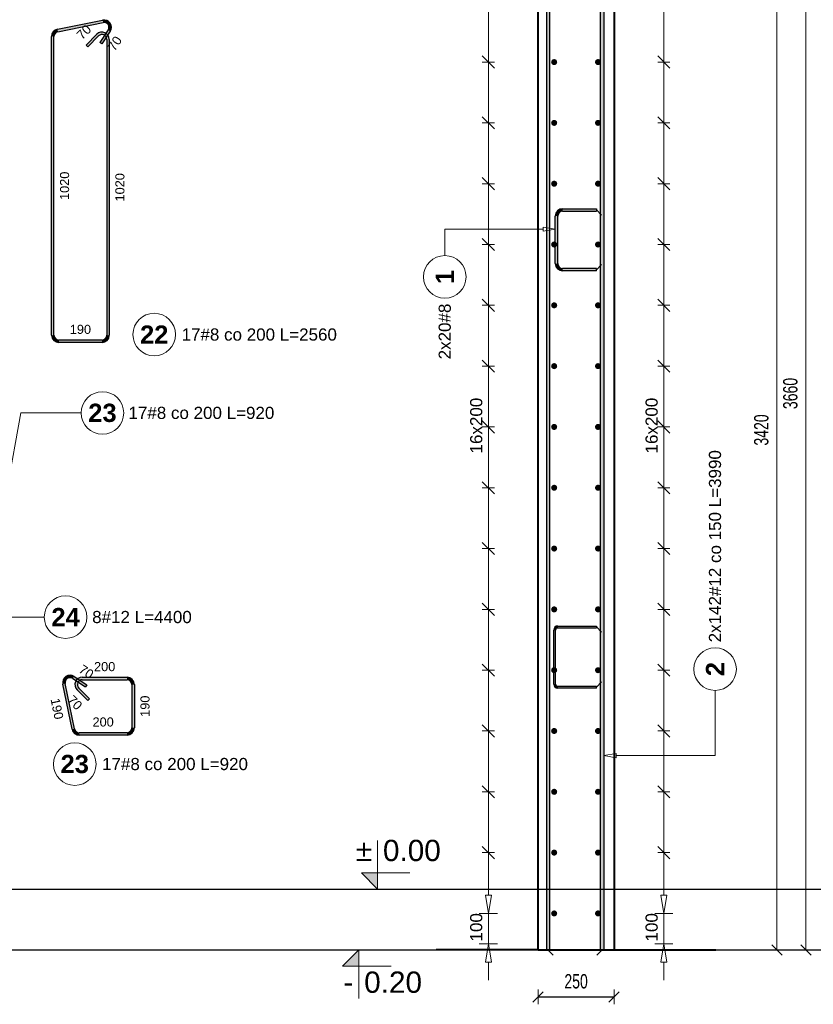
# Model space of a CAD drawing. Extents: x -1474 to 455485, y -101625 to 75879.
# Tile 12 of 31: x 301358 to 303970, y -91192 to -87954. Entities that reach past the tile are written whole.
import ezdxf
from ezdxf.enums import TextEntityAlignment as Align

# ---------------------------------------------------------------- set-up
doc = ezdxf.new("R2010")
doc.units = 0
doc.header["$LTSCALE"] = 10
doc.header["$MEASUREMENT"] = 0
doc.layers.add('P-Linia1', color=3, linetype='Continuous', lineweight=40)
doc.layers.add('P-Wymiar', color=254, linetype='Continuous', lineweight=9)
for name, color, linetype in [('RCAD_kształt pręta', 7, 'Continuous'), ('RCAD_opis kształtu pręta', 7, 'Continuous'), ('RCAD_opis rozkładu', 7, 'Continuous'), ('RCAD_pręt wyrzucony', 130, 'Continuous'), ('RCAD_pręty punktowe', 7, 'Continuous'), ('RCAD_symbole graficzne', 7, 'Continuous')]:
    doc.layers.add(name, color=color, linetype=linetype)
doc.styles.add('ROMANS', font='arial.ttf', dxfattribs={"width": 0.7})
doc.styles.add('style1', font='arial.ttf')
doc.styles.add('style3', font='arialbd.ttf')
doc.dimstyles.new('A25', dxfattribs={"dimscale": 27, "dimtxt": 1.75, "dimasz": 0.05, "dimexe": 0, "dimexo": 0, "dimgap": 1, "dimtad": 1, "dimdec": 4, "dimrnd": 1, "dimdsep": 46, "dimtxsty": 'ROMANS', "dimblk": '[[[[[[[[', "dimcen": 2, "dimdle": 2, "dimse1": 1, "dimse2": 1, "dimclrd": 256, "dimclrt": 1, "dimadec": 0, "dimazin": 0, "dimtfac": 1, "dimtdec": 4, "dimtix": 1, "dimtmove": 2, "dimatfit": 3, "dimldrblk": '[[[[[[[[', "dimfxl": 0, "dimtvp": 0.6, "dimtolj": 1, "dimlwd": -1, "dimarcsym": 0})

# ---------------------------------------------------------------- blocks, each defined once
blk = doc.blocks.new('[[[[[[[[')
at = {"layer": 'P-Wymiar'}
for p, q in [((-12.7, -12.7), (12.7, 12.7)), ((0, 0), (-4.6, 0)), ((0, 18), (0, -18))]:
    blk.add_line(p, q, dxfattribs=at)
blk = doc.blocks.new('*D135')
at = {"layer": 'Defpoints', "color": 0, "transparency": 16777216}
for p in [(303187.7, -87352.9), (303945.3, -87352.9), (303185.9, -91012.9)]:
    blk.add_point(p, dxfattribs=at)
at = {"layer": 'P-Wymiar', "transparency": 16777216}
blk.add_line((303945.3, -91011.6), (303945.3, -87354.3), dxfattribs=at)
at = {"layer": 'P-Wymiar', "transparency": 16777216, "xscale": 1.35, "yscale": 1.35, "zscale": 1.35}
for p, rotation in [((303945.3, -87352.9), 90), ((303945.3, -91012.9), 270)]:
    blk.add_blockref('[[[[[[[[', p, dxfattribs=dict(at, rotation=rotation))
at = {"layer": 'P-Wymiar', "color": 1, "transparency": 16777216, "insert": (303894.2, -89182.9), "char_height": 47.25, "attachment_point": 5, "rotation": 90, "style": 'ROMANS'}
blk.add_mtext('\\A1;3660', dxfattribs=at)
blk = doc.blocks.new('*D136')
at = {"layer": 'Defpoints', "color": 0, "transparency": 16777216}
for p in [(303710.8, -87592.9), (303077.6, -91012.9), (303849.8, -91012.9)]:
    blk.add_point(p, dxfattribs=at)
at = {"layer": 'P-Wymiar', "transparency": 16777216}
blk.add_line((303849.8, -87594.3), (303849.8, -91011.6), dxfattribs=at)
at = {"layer": 'P-Wymiar', "transparency": 16777216, "xscale": 1.35, "yscale": 1.35, "zscale": 1.35}
for p, rotation in [((303849.8, -87592.9), 90), ((303849.8, -91012.9), 270)]:
    blk.add_blockref('[[[[[[[[', p, dxfattribs=dict(at, rotation=rotation))
at = {"layer": 'P-Wymiar', "color": 1, "transparency": 16777216, "insert": (303798.6, -89302.9), "char_height": 47.25, "attachment_point": 5, "rotation": 90, "style": 'ROMANS'}
blk.add_mtext('\\A1;3420', dxfattribs=at)
blk = doc.blocks.new('*D138')
at = {"transparency": 16777216}
blk.add_line((303065.4, -91167.5), (303312.7, -91167.5), dxfattribs=at)
at = {"layer": 'Defpoints', "color": 0, "transparency": 16777216}
for p in [(303064, -90670.7), (303314, -90670.7), (303314, -91167.5)]:
    blk.add_point(p, dxfattribs=at)
at = {"transparency": 16777216, "xscale": 1.35, "yscale": 1.35, "zscale": 1.35, "rotation": 180}
blk.add_blockref('[[[[[[[[', (303064, -91167.5), dxfattribs=at)
at = {"transparency": 16777216, "xscale": 1.35, "yscale": 1.35, "zscale": 1.35}
blk.add_blockref('[[[[[[[[', (303314, -91167.5), dxfattribs=at)
at = {"color": 1, "transparency": 16777216, "insert": (303189, -91116.4), "char_height": 47.25, "attachment_point": 5, "style": 'ROMANS', "bg_fill": 3, "box_fill_scale": 1.25, "bg_fill_color": 256, "bg_fill_true_color": 13158600, "bg_fill_transparency": 0}
blk.add_mtext('\\A1;250', dxfattribs=at)

msp = doc.modelspace()

# ---------------------------------------------------------------- hatches: boundary and pattern name
at = {"layer": 'RCAD_kształt pręta'}
h = msp.add_hatch(color=4, dxfattribs=at)
edge = h.paths.add_edge_path(flags=0)
edge.add_line((303144.62018, -88575.27809), (303144.62018, -88583.27809))
edge.add_arc((303144.62018, -88599.27809), 16, 90, 180)
edge.add_line((303128.62018, -88599.27809), (303120.62018, -88599.27809))
edge.add_arc((303144.62018, -88599.27809), 24, 450, 540, ccw=False)
for points in [[(303128.62018, -88755.75508), (303120.62018, -88755.75508), (303120.62018, -88599.27809), (303128.62018, -88599.27809)], [(303144.62018, -88583.27809), (303144.62018, -88575.27809), (303255.62018, -88575.27809), (303255.62018, -88583.27809)], [(303255.62018, -88771.75508), (303255.62018, -88779.75508), (303144.62018, -88779.75508), (303144.62018, -88771.75508)], [(303129.12018, -89953.64543), (303129.12018, -89947.64543), (303255.62018, -89947.64543), (303255.62018, -89953.64543)], [(303121.62018, -90138.62241), (303115.62018, -90138.62241), (303115.62018, -89961.14543), (303121.62018, -89961.14543)], [(303255.62018, -90146.12241), (303255.62018, -90152.12241), (303129.12018, -90152.12241), (303129.12018, -90146.12241)]]:
    msp.add_hatch(color=4, dxfattribs=at).paths.add_polyline_path(points, flags=0)
h = msp.add_hatch(color=4, dxfattribs=at)
edge = h.paths.add_edge_path(flags=0)
edge.add_line((303120.62018, -88755.75508), (303128.62018, -88755.75508))
edge.add_arc((303144.62018, -88755.75508), 16, -180, -90)
edge.add_line((303144.62018, -88771.75508), (303144.62018, -88779.75508))
edge.add_arc((303144.62018, -88755.75508), 24, 540, 630, ccw=False)
h = msp.add_hatch(color=4, dxfattribs=at)
edge = h.paths.add_edge_path(flags=0)
edge.add_line((303129.12018, -89947.64543), (303129.12018, -89953.64543))
edge.add_arc((303129.12018, -89961.14543), 7.5, 90, 180)
edge.add_line((303121.62018, -89961.14543), (303115.62018, -89961.14543))
edge.add_arc((303129.12018, -89961.14543), 13.5, 450, 540, ccw=False)
h = msp.add_hatch(color=4, dxfattribs=at)
edge = h.paths.add_edge_path(flags=0)
edge.add_line((303115.62018, -90138.62241), (303121.62018, -90138.62241))
edge.add_arc((303129.12018, -90138.62241), 7.5, -180, -90)
edge.add_line((303129.12018, -90146.12241), (303129.12018, -90152.12241))
edge.add_arc((303129.12018, -90138.62241), 13.5, 540, 630, ccw=False)
at = {"layer": 'RCAD_pręt wyrzucony'}
for points in [[(301483.76518, -87992.93351), (301482.17582, -87985.09298), (301630.99692, -87954.92545), (301632.58628, -87962.76598)], [(301470.94388, -88991.15617), (301462.94388, -88991.15617), (301462.94388, -88008.61458), (301470.94388, -88008.61458)], [(301582.27474, -88042.50425), (301576.61789, -88036.8474), (301611.97323, -88001.49206), (301617.63008, -88007.14891)], [(301649.10086, -87987.28755), (301655.7688, -87991.7078), (301628.14223, -88033.38241), (301621.47429, -88028.96216)], [(301644.94379, -88018.46262), (301652.94379, -88018.46262), (301652.94379, -88991.15617), (301644.94379, -88991.15617)], [(301628.94379, -89007.15617), (301628.94379, -89015.15617), (301486.94388, -89015.15617), (301486.94388, -89007.15617)], [(301532.58698, -90120.29007), (301537.00723, -90113.62213), (301578.68184, -90141.24869), (301574.26159, -90147.91663)], [(301563.76305, -90124.44704), (301563.76305, -90116.44704), (301711.55023, -90116.44704), (301711.55023, -90124.44704)], [(301538.23394, -90285.63064), (301530.39341, -90287.21999), (301500.22489, -90138.39401), (301508.06542, -90136.80465)], [(301587.80468, -90187.11608), (301582.14783, -90192.77294), (301546.79249, -90157.4176), (301552.44934, -90151.76075)], [(301727.55023, -90140.44704), (301735.55023, -90140.44704), (301735.55023, -90282.45193), (301727.55023, -90282.45193)], [(301711.55023, -90298.45193), (301711.55023, -90306.45193), (301553.915, -90306.45193), (301553.915, -90298.45193)]]:
    msp.add_hatch(color=4, dxfattribs=at).paths.add_polyline_path(points, flags=0)
h = msp.add_hatch(color=4, dxfattribs=at)
edge = h.paths.add_edge_path(flags=0)
edge.add_line((301655.7688, -87991.7078), (301649.10086, -87987.28755))
edge.add_arc((301635.76498, -87978.44705), 16, -33.5408441, 101.4591559)
edge.add_line((301632.58628, -87962.76598), (301630.99692, -87954.92545))
edge.add_arc((301635.76498, -87978.44705), 24, 326.4591559, 461.4591559, ccw=False)
h = msp.add_hatch(color=4, dxfattribs=at)
edge = h.paths.add_edge_path(flags=0)
edge.add_line((301482.17582, -87985.09298), (301483.76518, -87992.93351))
edge.add_arc((301486.94388, -88008.61458), 16, 101.4591559, 180)
edge.add_line((301470.94388, -88008.61458), (301462.94388, -88008.61458))
edge.add_arc((301486.94388, -88008.61458), 24, 461.4591559, 540, ccw=False)
h = msp.add_hatch(color=4, dxfattribs=at)
edge = h.paths.add_edge_path(flags=0)
edge.add_line((301652.94379, -88018.46262), (301644.94379, -88018.46262))
edge.add_arc((301628.94379, -88018.46262), 16, 0, 135)
edge.add_line((301617.63008, -88007.14891), (301611.97323, -88001.49206))
edge.add_arc((301628.94379, -88018.46262), 24, 360, 495, ccw=False)
h = msp.add_hatch(color=4, dxfattribs=at)
edge = h.paths.add_edge_path(flags=0)
edge.add_line((301462.94388, -88991.15617), (301470.94388, -88991.15617))
edge.add_arc((301486.94388, -88991.15617), 16, -180, -90)
edge.add_line((301486.94388, -89007.15617), (301486.94388, -89015.15617))
edge.add_arc((301486.94388, -88991.15617), 24, 540, 630, ccw=False)
h = msp.add_hatch(color=4, dxfattribs=at)
edge = h.paths.add_edge_path(flags=0)
edge.add_line((301628.94379, -89015.15617), (301628.94379, -89007.15617))
edge.add_arc((301628.94379, -88991.15617), 16, -90, 0)
edge.add_line((301644.94379, -88991.15617), (301652.94379, -88991.15617))
edge.add_arc((301628.94379, -88991.15617), 24, 270, 360, ccw=False)
h = msp.add_hatch(color=4, dxfattribs=at)
edge = h.paths.add_edge_path(flags=0)
edge.add_line((301537.00723, -90113.62213), (301532.58698, -90120.29007))
edge.add_arc((301523.74648, -90133.62594), 16, 56.4591559, 191.4591559)
edge.add_line((301508.06542, -90136.80465), (301500.22489, -90138.39401))
edge.add_arc((301523.74648, -90133.62594), 24, 416.4591559, 551.4591559, ccw=False)
h = msp.add_hatch(color=4, dxfattribs=at)
edge = h.paths.add_edge_path(flags=0)
edge.add_line((301563.76305, -90116.44704), (301563.76305, -90124.44704))
edge.add_arc((301563.76305, -90140.44704), 16, 90, 225)
edge.add_line((301552.44934, -90151.76075), (301546.79249, -90157.4176))
edge.add_arc((301563.76305, -90140.44704), 24, 450, 585, ccw=False)
h = msp.add_hatch(color=4, dxfattribs=at)
edge = h.paths.add_edge_path(flags=0)
edge.add_line((301735.55023, -90140.44704), (301727.55023, -90140.44704))
edge.add_arc((301711.55023, -90140.44704), 16, 0, 90)
edge.add_line((301711.55023, -90124.44704), (301711.55023, -90116.44704))
edge.add_arc((301711.55023, -90140.44704), 24, 360, 450, ccw=False)
h = msp.add_hatch(color=4, dxfattribs=at)
edge = h.paths.add_edge_path(flags=0)
edge.add_line((301711.55023, -90306.45193), (301711.55023, -90298.45193))
edge.add_arc((301711.55023, -90282.45193), 16, -90, 0)
edge.add_line((301727.55023, -90282.45193), (301735.55023, -90282.45193))
edge.add_arc((301711.55023, -90282.45193), 24, 270, 360, ccw=False)
h = msp.add_hatch(color=4, dxfattribs=at)
edge = h.paths.add_edge_path(flags=0)
edge.add_line((301530.39341, -90287.21999), (301538.23394, -90285.63064))
edge.add_arc((301553.915, -90282.45193), 16, -168.5408441, -90)
edge.add_line((301553.915, -90298.45193), (301553.915, -90306.45193))
edge.add_arc((301553.915, -90282.45193), 24, 191.4591559, 270, ccw=False)
at = {"layer": 'RCAD_pręty punktowe'}
h = msp.add_hatch(color=1, dxfattribs=at)
edge = h.paths.add_edge_path(flags=0)
edge.add_arc((303116.86458, -88092.93326), 10, 0, 360)
h = msp.add_hatch(color=1, dxfattribs=at)
edge = h.paths.add_edge_path(flags=0)
edge.add_arc((303261.20789, -88092.93326), 10, 0, 360)
h = msp.add_hatch(color=1, dxfattribs=at)
edge = h.paths.add_edge_path(flags=0)
edge.add_arc((303116.86458, -88292.93326), 10, 0, 360)
h = msp.add_hatch(color=1, dxfattribs=at)
edge = h.paths.add_edge_path(flags=0)
edge.add_arc((303261.20789, -88292.93326), 10, 0, 360)
h = msp.add_hatch(color=1, dxfattribs=at)
edge = h.paths.add_edge_path(flags=0)
edge.add_arc((303116.86458, -88492.93326), 10, 0, 360)
h = msp.add_hatch(color=1, dxfattribs=at)
edge = h.paths.add_edge_path(flags=0)
edge.add_arc((303261.20789, -88492.93326), 10, 0, 360)
h = msp.add_hatch(color=1, dxfattribs=at)
edge = h.paths.add_edge_path(flags=0)
edge.add_arc((303116.86458, -88692.93326), 10, 0, 360)
h = msp.add_hatch(color=1, dxfattribs=at)
edge = h.paths.add_edge_path(flags=0)
edge.add_arc((303261.20789, -88692.93326), 10, 0, 360)
h = msp.add_hatch(color=1, dxfattribs=at)
edge = h.paths.add_edge_path(flags=0)
edge.add_arc((303116.86458, -88892.93326), 10, 0, 360)
h = msp.add_hatch(color=1, dxfattribs=at)
edge = h.paths.add_edge_path(flags=0)
edge.add_arc((303261.20789, -88892.93326), 10, 0, 360)
h = msp.add_hatch(color=1, dxfattribs=at)
edge = h.paths.add_edge_path(flags=0)
edge.add_arc((303116.86458, -89092.93326), 10, 0, 360)
h = msp.add_hatch(color=1, dxfattribs=at)
edge = h.paths.add_edge_path(flags=0)
edge.add_arc((303261.20789, -89092.93326), 10, 0, 360)
h = msp.add_hatch(color=1, dxfattribs=at)
edge = h.paths.add_edge_path(flags=0)
edge.add_arc((303116.86458, -89292.93326), 10, 0, 360)
h = msp.add_hatch(color=1, dxfattribs=at)
edge = h.paths.add_edge_path(flags=0)
edge.add_arc((303261.20789, -89292.93326), 10, 0, 360)
h = msp.add_hatch(color=1, dxfattribs=at)
edge = h.paths.add_edge_path(flags=0)
edge.add_arc((303116.86458, -89492.93326), 10, 0, 360)
h = msp.add_hatch(color=1, dxfattribs=at)
edge = h.paths.add_edge_path(flags=0)
edge.add_arc((303261.20789, -89492.93326), 10, 0, 360)
h = msp.add_hatch(color=1, dxfattribs=at)
edge = h.paths.add_edge_path(flags=0)
edge.add_arc((303116.86458, -89692.93326), 10, 0, 360)
h = msp.add_hatch(color=1, dxfattribs=at)
edge = h.paths.add_edge_path(flags=0)
edge.add_arc((303261.20789, -89692.93326), 10, 0, 360)
h = msp.add_hatch(color=1, dxfattribs=at)
edge = h.paths.add_edge_path(flags=0)
edge.add_arc((303116.86458, -89892.93326), 10, 0, 360)
h = msp.add_hatch(color=1, dxfattribs=at)
edge = h.paths.add_edge_path(flags=0)
edge.add_arc((303261.20789, -89892.93326), 10, 0, 360)
h = msp.add_hatch(color=1, dxfattribs=at)
edge = h.paths.add_edge_path(flags=0)
edge.add_arc((303116.86458, -90092.93326), 10, 0, 360)
h = msp.add_hatch(color=1, dxfattribs=at)
edge = h.paths.add_edge_path(flags=0)
edge.add_arc((303261.20789, -90092.93326), 10, 0, 360)
h = msp.add_hatch(color=1, dxfattribs=at)
edge = h.paths.add_edge_path(flags=0)
edge.add_arc((303116.86458, -90292.93326), 10, 0, 360)
h = msp.add_hatch(color=1, dxfattribs=at)
edge = h.paths.add_edge_path(flags=0)
edge.add_arc((303261.20789, -90292.93326), 10, 0, 360)
h = msp.add_hatch(color=1, dxfattribs=at)
edge = h.paths.add_edge_path(flags=0)
edge.add_arc((303116.86458, -90492.93326), 10, 0, 360)
h = msp.add_hatch(color=1, dxfattribs=at)
edge = h.paths.add_edge_path(flags=0)
edge.add_arc((303261.20789, -90492.93326), 10, 0, 360)
at = {"layer": 'RCAD_symbole graficzne'}
for points in [[(302482.32366, -90759.59993), (302535.65699, -90812.93326), (302535.65699, -90759.59993)], [(302420.58787, -91066.2666), (302473.9212, -91012.93326), (302473.9212, -91066.2666)]]:
    msp.add_hatch(color=1, dxfattribs=at).paths.add_polyline_path(points, flags=0)

# ---------------------------------------------------------------- linework, layer by layer
at = {"layer": 'Defpoints', "color": 211}
msp.add_xline((289509.76279, -90812.93326), (1, 0), dxfattribs=at)
at = {"layer": 'Defpoints', "color": 21}
msp.add_xline((289509.76279, -91012.93326), (1, 0), dxfattribs=at)
at = {"layer": 'P-Linia1'}
for p, q in [((303064.03624, -91012.93326), (303064.03624, -87592.93326)), ((303314.03624, -87592.93326), (303314.03624, -91012.93326))]:
    msp.add_line(p, q, dxfattribs=at)
for points in [[(303064.03624, -91012.93326), (302728.91535, -91012.93326)], [(303064.03624, -91012.93326), (303314.03624, -91012.93326)], [(303314.03624, -91012.93326), (303649.15712, -91012.93326)]]:
    msp.add_lwpolyline(points, dxfattribs=at)
at = {"layer": 'RCAD_kształt pręta', "color": 4}
for p, q in [((303120.62018, -88755.75508), (303120.62018, -88599.27809)), ((303128.62018, -88755.75508), (303128.62018, -88599.27809)), ((303144.62018, -88575.27809), (303255.62018, -88575.27809)), ((303144.62018, -88583.27809), (303255.62018, -88583.27809)), ((303255.62018, -88575.27809), (303255.62018, -88583.27809)), ((303255.62018, -88771.75508), (303144.62018, -88771.75508)), ((303255.62018, -88779.75508), (303144.62018, -88779.75508)), ((303255.62018, -88779.75508), (303255.62018, -88771.75508)), ((303129.12018, -89947.64543), (303255.62018, -89947.64543)), ((303129.12018, -89953.64543), (303255.62018, -89953.64543)), ((303255.62018, -89947.64543), (303255.62018, -89953.64543)), ((303115.62018, -90138.62241), (303115.62018, -89961.14543)), ((303121.62018, -90138.62241), (303121.62018, -89961.14543)), ((303255.62018, -90146.12241), (303129.12018, -90146.12241)), ((303255.62018, -90152.12241), (303129.12018, -90152.12241)), ((303255.62018, -90152.12241), (303255.62018, -90146.12241))]:
    msp.add_line(p, q, dxfattribs=at)
at = {"layer": 'RCAD_kształt pręta', "color": 2, "lineweight": 5}
for p, q in [((303255.62018, -88579.27809), (303273.12018, -88596.77809)), ((303255.62018, -88775.75508), (303273.12018, -88758.25508)), ((303255.62018, -89950.64543), (303273.12018, -89968.14543)), ((303255.62018, -90149.12241), (303273.12018, -90131.62241))]:
    msp.add_line(p, q, dxfattribs=at)
at = {"layer": 'RCAD_kształt pręta', "color": 4}
for centre, radius, start, end in [((303144.62018, -88599.27809), 24, 90, 180), ((303144.62018, -88599.27809), 16, 90, 180), ((303144.62018, -88755.75508), 24, 180, 270), ((303144.62018, -88755.75508), 16, 180, 270), ((303129.12018, -89961.14543), 13.5, 90, 180), ((303129.12018, -89961.14543), 7.5, 90, 180), ((303129.12018, -90138.62241), 13.5, 180, 270), ((303129.12018, -90138.62241), 7.5, 180, 270)]:
    msp.add_arc(centre, radius, start, end, dxfattribs=at)
at = {"layer": 'RCAD_opis kształtu pręta', "color": 8, "lineweight": 0}
for p, q in [((302756.98068, -88642.18187), (303080.62018, -88642.18187)), ((302756.98068, -88642.18187), (302756.98068, -88729.4199)), ((303080.62018, -88635.5152), (303120.62018, -88642.18187)), ((303080.62018, -88635.5152), (303080.62018, -88648.84854)), ((303120.62018, -88642.18187), (303080.62018, -88648.84854)), ((301361.7918, -89246.95104), (301317.30106, -89496.98071)), ((301361.7918, -89246.95104), (301560.39075, -89246.95104)), ((303646.29771, -90374.04944), (303646.29771, -90159.30508)), ((303280.46234, -90374.04944), (303320.46234, -90367.38278)), ((303320.46234, -90380.71611), (303280.46234, -90374.04944)), ((303320.46234, -90380.71611), (303320.46234, -90367.38278)), ((303646.29771, -90374.04944), (303320.46234, -90374.04944))]:
    msp.add_line(p, q, dxfattribs=at)
for centre in [(302756.98068, -88799.4199), (301630.39075, -89246.95104), (303646.29771, -90089.30508)]:
    msp.add_circle(centre, 70, dxfattribs=at)
at = {"layer": 'RCAD_opis rozkładu', "color": 8, "lineweight": 0}
for p, q in [((302900.44294, -88092.93326), (302900.44294, -87892.93326)), ((303477.62953, -88092.93326), (303477.62953, -87892.93326)), ((302920.44294, -88112.93326), (302880.44294, -88072.93326)), ((303497.62953, -88112.93326), (303457.62953, -88072.93326)), ((302880.44294, -88092.93326), (302920.44294, -88092.93326)), ((302900.44294, -88292.93326), (302900.44294, -88092.93326)), ((303497.62953, -88092.93326), (303457.62953, -88092.93326)), ((303477.62953, -88292.93326), (303477.62953, -88092.93326)), ((302920.44294, -88312.93326), (302880.44294, -88272.93326)), ((303497.62953, -88312.93326), (303457.62953, -88272.93326)), ((302880.44294, -88292.93326), (302920.44294, -88292.93326)), ((302900.44294, -88492.93326), (302900.44294, -88292.93326)), ((303497.62953, -88292.93326), (303457.62953, -88292.93326)), ((303477.62953, -88492.93326), (303477.62953, -88292.93326)), ((302920.44294, -88512.93326), (302880.44294, -88472.93326)), ((302880.44294, -88492.93326), (302920.44294, -88492.93326)), ((302900.44294, -88692.93326), (302900.44294, -88492.93326)), ((303497.62953, -88512.93326), (303457.62953, -88472.93326)), ((303497.62953, -88492.93326), (303457.62953, -88492.93326)), ((303477.62953, -88692.93326), (303477.62953, -88492.93326)), ((302920.44294, -88712.93326), (302880.44294, -88672.93326)), ((302880.44294, -88692.93326), (302920.44294, -88692.93326)), ((302900.44294, -88892.93326), (302900.44294, -88692.93326)), ((303497.62953, -88712.93326), (303457.62953, -88672.93326)), ((303497.62953, -88692.93326), (303457.62953, -88692.93326)), ((303477.62953, -88892.93326), (303477.62953, -88692.93326)), ((302920.44294, -88912.93326), (302880.44294, -88872.93326)), ((303497.62953, -88912.93326), (303457.62953, -88872.93326)), ((302880.44294, -88892.93326), (302920.44294, -88892.93326)), ((302900.44294, -89092.93326), (302900.44294, -88892.93326)), ((303497.62953, -88892.93326), (303457.62953, -88892.93326)), ((303477.62953, -89092.93326), (303477.62953, -88892.93326)), ((302920.44294, -89112.93326), (302880.44294, -89072.93326)), ((303497.62953, -89112.93326), (303457.62953, -89072.93326)), ((302880.44294, -89092.93326), (302920.44294, -89092.93326)), ((302900.44294, -89292.93326), (302900.44294, -89092.93326)), ((303497.62953, -89092.93326), (303457.62953, -89092.93326)), ((303477.62953, -89292.93326), (303477.62953, -89092.93326)), ((302920.44294, -89312.93326), (302880.44294, -89272.93326)), ((303497.62953, -89312.93326), (303457.62953, -89272.93326)), ((302880.44294, -89292.93326), (302920.44294, -89292.93326)), ((302900.44294, -89392.93326), (302900.44294, -89292.93326)), ((303497.62953, -89292.93326), (303457.62953, -89292.93326)), ((303477.62953, -89392.93326), (303477.62953, -89292.93326)), ((302900.44294, -89392.93326), (302900.44294, -89492.93326)), ((303477.62953, -89392.93326), (303477.62953, -89492.93326)), ((302880.44294, -89472.93326), (302920.44294, -89512.93326)), ((303457.62953, -89472.93326), (303497.62953, -89512.93326)), ((302880.44294, -89492.93326), (302920.44294, -89492.93326)), ((302900.44294, -89492.93326), (302900.44294, -89692.93326)), ((303497.62953, -89492.93326), (303457.62953, -89492.93326)), ((303477.62953, -89492.93326), (303477.62953, -89692.93326)), ((302880.44294, -89672.93326), (302920.44294, -89712.93326)), ((302880.44294, -89692.93326), (302920.44294, -89692.93326)), ((302900.44294, -89692.93326), (302900.44294, -89892.93326)), ((303457.62953, -89672.93326), (303497.62953, -89712.93326)), ((303497.62953, -89692.93326), (303457.62953, -89692.93326)), ((303477.62953, -89692.93326), (303477.62953, -89892.93326)), ((302880.44294, -89872.93326), (302920.44294, -89912.93326)), ((302880.44294, -89892.93326), (302920.44294, -89892.93326)), ((302900.44294, -89892.93326), (302900.44294, -90092.93326)), ((303457.62953, -89872.93326), (303497.62953, -89912.93326)), ((303497.62953, -89892.93326), (303457.62953, -89892.93326)), ((303477.62953, -89892.93326), (303477.62953, -90092.93326)), ((301331.07011, -89918.33203), (301439.0388, -89918.33203)), ((302880.44294, -90072.93326), (302920.44294, -90112.93326)), ((303457.62953, -90072.93326), (303497.62953, -90112.93326)), ((302880.44294, -90092.93326), (302920.44294, -90092.93326)), ((302900.44294, -90092.93326), (302900.44294, -90292.93326)), ((303497.62953, -90092.93326), (303457.62953, -90092.93326)), ((303477.62953, -90092.93326), (303477.62953, -90292.93326)), ((302880.44294, -90272.93326), (302920.44294, -90312.93326)), ((303457.62953, -90272.93326), (303497.62953, -90312.93326)), ((302880.44294, -90292.93326), (302920.44294, -90292.93326)), ((302900.44294, -90292.93326), (302900.44294, -90492.93326)), ((303497.62953, -90292.93326), (303457.62953, -90292.93326)), ((303477.62953, -90292.93326), (303477.62953, -90492.93326)), ((302880.44294, -90472.93326), (302920.44294, -90512.93326)), ((303457.62953, -90472.93326), (303497.62953, -90512.93326)), ((302880.44294, -90492.93326), (302920.44294, -90492.93326)), ((302900.44294, -90492.93326), (302900.44294, -90692.93326)), ((303497.62953, -90492.93326), (303457.62953, -90492.93326)), ((303477.62953, -90492.93326), (303477.62953, -90692.93326)), ((302880.44294, -90672.93326), (302920.44294, -90712.93326)), ((302880.44294, -90692.93326), (302920.44294, -90692.93326)), ((302900.44294, -90692.93326), (302900.44294, -90832.93326)), ((303457.62953, -90672.93326), (303497.62953, -90712.93326)), ((303497.62953, -90692.93326), (303457.62953, -90692.93326)), ((303477.62953, -90692.93326), (303477.62953, -90832.93326)), ((302900.44294, -90892.93326), (302890.44294, -90832.93326)), ((302910.44294, -90832.93326), (302890.44294, -90832.93326)), ((302910.44294, -90832.93326), (302900.44294, -90892.93326)), ((303477.62953, -90892.93326), (303467.62953, -90832.93326)), ((303487.62953, -90832.93326), (303467.62953, -90832.93326)), ((303487.62953, -90832.93326), (303477.62953, -90892.93326)), ((302870.44294, -90892.93326), (302930.44294, -90892.93326)), ((302900.44294, -90892.93326), (302900.44294, -90992.93326)), ((303507.62953, -90892.93326), (303447.62953, -90892.93326)), ((303477.62953, -90892.93326), (303477.62953, -90992.93326)), ((302930.44294, -90992.93326), (302870.44294, -90992.93326)), ((302890.44294, -91052.93326), (302900.44294, -90992.93326)), ((302900.44294, -90992.93326), (302910.44294, -91052.93326)), ((303507.62953, -90992.93326), (303447.62953, -90992.93326)), ((303467.62953, -91052.93326), (303477.62953, -90992.93326)), ((303477.62953, -90992.93326), (303487.62953, -91052.93326)), ((302890.44294, -91052.93326), (302910.44294, -91052.93326)), ((302900.44294, -91112.93326), (302900.44294, -91052.93326)), ((303467.62953, -91052.93326), (303487.62953, -91052.93326)), ((303477.62953, -91112.93326), (303477.62953, -91052.93326))]:
    msp.add_line(p, q, dxfattribs=at)
msp.add_circle((301509.0388, -89918.33203), 70, dxfattribs=at)
at = {"layer": 'RCAD_pręt wyrzucony', "color": 4}
for p, q in [((301482.17582, -87985.09298), (301630.99692, -87954.92545)), ((301483.76518, -87992.93351), (301632.58628, -87962.76598)), ((301462.94388, -88991.15617), (301462.94388, -88008.61458)), ((301470.94388, -88991.15617), (301470.94388, -88008.61458)), ((301576.61789, -88036.8474), (301611.97323, -88001.49206)), ((301582.27474, -88042.50425), (301617.63008, -88007.14891)), ((301649.10086, -87987.28755), (301621.47429, -88028.96216)), ((301655.7688, -87991.7078), (301628.14223, -88033.38241)), ((301576.61789, -88036.8474), (301582.27474, -88042.50425)), ((301628.14223, -88033.38241), (301621.47429, -88028.96216)), ((301644.94379, -88018.46262), (301644.94379, -88991.15617)), ((301652.94379, -88018.46262), (301652.94379, -88991.15617)), ((301628.94379, -89007.15617), (301486.94388, -89007.15617)), ((301628.94379, -89015.15617), (301486.94388, -89015.15617)), ((301532.58698, -90120.29007), (301574.26159, -90147.91663)), ((301537.00723, -90113.62213), (301578.68184, -90141.24869)), ((301563.76305, -90116.44704), (301711.55023, -90116.44704)), ((301530.39341, -90287.21999), (301500.22489, -90138.39401)), ((301538.23394, -90285.63064), (301508.06542, -90136.80465)), ((301587.80468, -90187.11608), (301552.44934, -90151.76075)), ((301563.76305, -90124.44704), (301711.55023, -90124.44704)), ((301578.68184, -90141.24869), (301574.26159, -90147.91663)), ((301727.55023, -90140.44704), (301727.55023, -90282.45193)), ((301735.55023, -90140.44704), (301735.55023, -90282.45193)), ((301582.14783, -90192.77294), (301546.79249, -90157.4176)), ((301582.14783, -90192.77294), (301587.80468, -90187.11608)), ((301711.55023, -90298.45193), (301553.915, -90298.45193)), ((301711.55023, -90306.45193), (301553.915, -90306.45193))]:
    msp.add_line(p, q, dxfattribs=at)
at = {"layer": 'RCAD_pręt wyrzucony', "color": 8, "lineweight": 0}
for centre in [(301800.79538, -88989.24242), (301539.21611, -90401.84718)]:
    msp.add_circle(centre, 70, dxfattribs=at)
at = {"layer": 'RCAD_pręt wyrzucony', "color": 4}
for centre, radius, start, end in [((301635.76498, -87978.44705), 24, 326.4591559, 101.4591559), ((301635.76498, -87978.44705), 16, 326.4591559, 101.4591559), ((301486.94388, -88008.61458), 24, 101.4591559, 180), ((301486.94388, -88008.61458), 16, 101.4591559, 180), ((301628.94379, -88018.46262), 24, 0, 135), ((301628.94379, -88018.46262), 16, 0, 135), ((301486.94388, -88991.15617), 24, 180, 270), ((301486.94388, -88991.15617), 16, 180, 270), ((301628.94379, -88991.15617), 16, 270, 0), ((301628.94379, -88991.15617), 24, 270, 0), ((301523.74648, -90133.62594), 24, 56.4591559, 191.4591559), ((301523.74648, -90133.62594), 16, 56.4591559, 191.4591559), ((301563.76305, -90140.44704), 24, 90, 225), ((301711.55023, -90140.44704), 24, 360, 90), ((301563.76305, -90140.44704), 16, 90, 225), ((301711.55023, -90140.44704), 16, 0, 90), ((301711.55023, -90282.45193), 16, 270, 360), ((301711.55023, -90282.45193), 24, 270, 0), ((301553.915, -90282.45193), 24, 191.4591559, 270), ((301553.915, -90282.45193), 16, 191.4591559, 270)]:
    msp.add_arc(centre, radius, start, end, dxfattribs=at)
at = {"layer": 'RCAD_symbole graficzne', "color": 1, "lineweight": 0}
for p, q in [((302535.65699, -90812.93326), (302535.65699, -90652.93326)), ((302642.32366, -90759.59993), (302482.32366, -90759.59993)), ((302482.32366, -90759.59993), (302535.65699, -90812.93326)), ((302615.65699, -90812.93326), (302455.65699, -90812.93326)), ((302553.9212, -91012.93326), (302393.9212, -91012.93326)), ((302420.58787, -91066.2666), (302473.9212, -91012.93326)), ((302473.9212, -91012.93326), (302473.9212, -91172.93326)), ((302580.58787, -91066.2666), (302420.58787, -91066.2666))]:
    msp.add_line(p, q, dxfattribs=at)

# ---------------------------------------------------------------- texts
at = {"layer": 'RCAD_opis kształtu pręta', "color": 1, "attachment_point": 5, "rotation": 90}
for s, insert, char_height, style in [('1', (302756.98068, -88799.4199), 60, 'style3'), ('2x20#8  ', (302756.98068, -88979.03791), 40, 'style1'), ('2x142#12 co 150 L=3990', (303646.29771, -89685.29416), 40, 'style1'), ('2', (303646.29771, -90089.30508), 60, 'style3')]:
    msp.add_mtext(s, dxfattribs=dict(at, insert=insert, char_height=char_height, style=style))
at = {"layer": 'RCAD_opis kształtu pręta', "color": 1, "attachment_point": 5}
for s, insert, char_height, style in [('23', (301630.39075, -89246.95104), 60, 'style3'), ('17#8 co 200 L=920', (301956.05242, -89246.95104), 40, 'style1')]:
    msp.add_mtext(s, dxfattribs=dict(at, insert=insert, char_height=char_height, style=style))
at = {"layer": 'RCAD_opis rozkładu', "color": 2, "char_height": 40, "attachment_point": 7, "rotation": 90, "style": 'style1'}
for s, insert in [('16x200', (302880.86586, -89380.21839)), ('16x200', (303458.05245, -89380.21839)), ('100', (302880.86586, -90985.17065)), ('100', (303458.05245, -90985.17065))]:
    msp.add_mtext(s, dxfattribs=dict(at, insert=insert))
at = {"layer": 'RCAD_opis rozkładu', "color": 1, "insert": (301509.0388, -89918.33203), "char_height": 60, "attachment_point": 5, "style": 'style3'}
msp.add_mtext('24', dxfattribs=at)
at = {"layer": 'RCAD_opis rozkładu', "color": 2, "insert": (301760.49856, -89918.33203), "char_height": 40, "attachment_point": 5, "style": 'style1'}
msp.add_mtext('8#12 L=4400', dxfattribs=at)
at = {"layer": 'RCAD_pręt wyrzucony', "color": 1, "char_height": 30, "attachment_point": 5, "style": 'style1'}
for s, insert, rotation in [('70', (301569.54682, -87994.42099), 45), ('70', (301671.12774, -88031.8837), 56.4591559), ('1020', (301505.94388, -88499.88538), 90), ('1020', (301687.94379, -88504.8094), 90), ('70', (301577.18313, -90098.26319), 326.4591559), ('70', (301539.72142, -90199.84401), 315), ('190', (301770.55023, -90211.44948), 90), ('190', (301481.00682, -90219.76043), 281.4591559)]:
    msp.add_mtext(s, dxfattribs=dict(at, insert=insert, rotation=rotation))
at = {"layer": 'RCAD_pręt wyrzucony', "color": 1, "attachment_point": 5}
for s, insert, char_height, style in [('190', (301557.94384, -88972.15617), 30, 'style1'), ('22', (301800.79538, -88989.24242), 60, 'style3'), ('200', (301637.65664, -90081.44704), 30, 'style1'), ('200', (301632.73262, -90263.45193), 30, 'style1'), ('23', (301539.21611, -90401.84718), 60, 'style3')]:
    msp.add_mtext(s, dxfattribs=dict(at, insert=insert, char_height=char_height, style=style))
at = {"layer": 'RCAD_pręt wyrzucony', "color": 2, "char_height": 40, "attachment_point": 4, "style": 'style1'}
for s, insert in [('17#8 co 200 L=2560', (301890.79538, -88989.24242)), ('17#8 co 200 L=920', (301629.21611, -90401.84718))]:
    msp.add_mtext(s, dxfattribs=dict(at, insert=insert))
at = {"layer": 'RCAD_symbole graficzne', "color": 2, "style": 'style1'}
msp.add_text('±', height=70, dxfattribs=at).set_placement((302517.87921, -90741.82215), align=Align.BOTTOM_RIGHT)
msp.add_text('0.00 ', height=70, dxfattribs=at).set_placement((302553.43477, -90741.82215), align=Align.BOTTOM_LEFT)
msp.add_text('0.20 ', height=70, dxfattribs=at).set_placement((302491.69898, -91084.04438), align=Align.TOP_LEFT)
msp.add_text('-', height=70, dxfattribs=at).set_placement((302456.14342, -91084.04438), align=Align.TOP_RIGHT)

# ---------------------------------------------------------------- dimensions: what is measured, and where the dimension line sits
at = {"layer": 'P-Wymiar'}
for base, p1, p2, picture, middle in [((303945.32628, -87352.93326), (303185.93057, -91012.93326), (303187.74964, -87352.93326), '*D135', (303894.18559, -89182.93326)), ((303849.78608, -91012.93326), (303710.79006, -87592.93326), (303077.58887, -91012.93326), '*D136', (303798.64539, -89302.93326))]:
    dim = msp.add_linear_dim(base=base, p1=p1, p2=p2, angle=90, dimstyle='A25', dxfattribs=at)
    dim.commit()
    dim.dimension.update_dxf_attribs({"geometry": picture, "text_midpoint": middle})

# ---------------------------------------------------------------- next in the draw order: dimensions: what is measured, and where the dimension line sits
dim = msp.add_linear_dim(base=(303314.03624, -91167.53332), p1=(303064.03624, -90670.73837), p2=(303314.03624, -90670.73837), dimstyle='A25', override={"dimfxl": 160, "dimfxlon": 1, "dimtfill": 1})
dim.commit()
dim.dimension.update_dxf_attribs({"geometry": '*D138', "text_midpoint": (303189.03624, -91116.40875)})

# ---------------------------------------------------------------- next in the draw order: hatches: boundary and pattern name
at = {"layer": 'RCAD_kształt pręta'}
for points in [[(303091.34194, -87449.32691), (303101.34194, -87449.32691), (303101.34194, -91012.93326), (303091.34194, -91012.93326)], [(303268.46234, -87455.32691), (303280.46234, -87455.32691), (303280.46234, -91012.93326), (303268.46234, -91012.93326)]]:
    msp.add_hatch(color=4, dxfattribs=at).paths.add_polyline_path(points, flags=0)
at = {"layer": 'RCAD_pręty punktowe'}
h = msp.add_hatch(color=1, dxfattribs=at)
edge = h.paths.add_edge_path(flags=0)
edge.add_arc((303116.86458, -90692.93326), 10, 0, 360)
h = msp.add_hatch(color=1, dxfattribs=at)
edge = h.paths.add_edge_path(flags=0)
edge.add_arc((303261.20789, -90692.93326), 10, 0, 360)
h = msp.add_hatch(color=1, dxfattribs=at)
edge = h.paths.add_edge_path(flags=0)
edge.add_arc((303116.86458, -90892.93326), 10, 0, 360)
h = msp.add_hatch(color=1, dxfattribs=at)
edge = h.paths.add_edge_path(flags=0)
edge.add_arc((303261.20789, -90892.93326), 10, 0, 360)

# ---------------------------------------------------------------- next in the draw order: linework, layer by layer
at = {"layer": 'Defpoints', "color": 211}
for p in [(377599.31889, -90812.93326), (341228.69603, -90812.93326), (429318.25213, -90812.93326)]:
    msp.add_xline(p, (1, 0), dxfattribs=at)
at = {"layer": 'Defpoints', "color": 21}
for p in [(377599.31889, -91012.93326), (341228.69603, -91012.93326), (429318.25213, -91012.93326)]:
    msp.add_xline(p, (1, 0), dxfattribs=at)
at = {"layer": 'RCAD_kształt pręta', "color": 4}
for p, q in [((303091.34194, -87449.32691), (303091.34194, -91012.93326)), ((303101.34194, -87449.32691), (303101.34194, -91012.93326)), ((303268.46234, -87455.32691), (303268.46234, -91012.93326)), ((303280.46234, -87455.32691), (303280.46234, -91012.93326)), ((303101.34194, -91012.93326), (303091.34194, -91012.93326)), ((303280.46234, -91012.93326), (303268.46234, -91012.93326))]:
    msp.add_line(p, q, dxfattribs=at)
at = {"layer": 'RCAD_kształt pręta', "color": 2, "lineweight": 5}
for p, q in [((303096.34194, -91012.93326), (303113.84194, -91030.43326)), ((303274.46234, -91012.93326), (303256.96234, -91030.43326))]:
    msp.add_line(p, q, dxfattribs=at)

doc.saveas('drawing.dxf')
